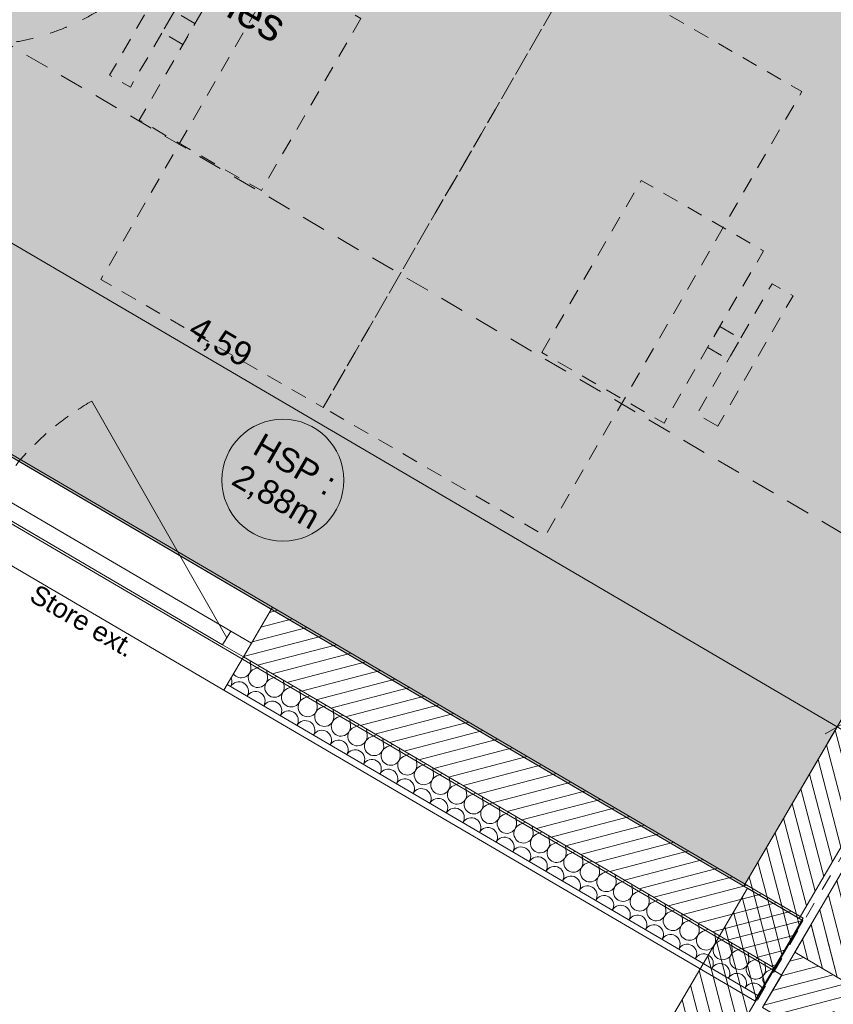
# Model space of a CAD drawing. Header units: millimetres. Extents: x -88005 to 44322, y -15680 to 22509.
# Tile 89 of 95: x -58741 to -56204, y -3230 to -159. Entities that reach past the tile are written whole.
import ezdxf
from ezdxf.enums import TextEntityAlignment as Align

# ---------------------------------------------------------------- set-up
doc = ezdxf.new("R2010")
doc.units = ezdxf.units.MM
doc.header["$MEASUREMENT"] = 0
for name, pattern in [('! FIN Pointille', [87.5, 50, -37.5]), ('! STR Pointille', [87.5, 50, -37.5]), ('TIRET 2', [100, 50, -50]), ('Tirets moyens', [110, 55, -55]), ('Tirets petits', [125, 75, -50]), ('Wipeout_Contour', [1000, 0, -1000])]:
    doc.linetypes.add(name, pattern=pattern)
for name, color, linetype in [('01-STR_Dalles.ARCHI', 7, 'Continuous'), ('01-STR_Murs extérieurs.ARCHI', 7, 'Continuous'), ('01-STR_Murs.ARCHI', 7, 'Continuous'), ('03-SURFACE _ Utile.ARCHI', 7, 'Continuous'), ('04-SOE_Faux Plafond.ARCHI', 7, 'Continuous'), ('04-SOE_Revetement de sol.ARCHI', 7, 'Continuous'), ('05-INF _ COTATIONS.ARCHI', 7, 'Continuous'), ('05-INF _ DESSIN PMR', 7, 'Continuous'), ('05-INF _ Sécurité CF.ARCHI', 7, 'Continuous'), ('06-REP _ EQUIP MOBI _ hors marché.ARCHI', 7, 'Continuous'), ('Fenêtres Archicad', 7, 'Continuous'), ('Marques de fenêtre Archicad', 7, 'Continuous'), ('Marques de Zone Archicad', 7, 'Continuous')]:
    doc.layers.add(name, color=color, linetype=linetype)
doc.styles.add('STYLE_GENERE_1', font='arial.ttf')
doc.styles.add('STYLE_GENERE_2', font='arial.ttf')
doc.styles.add('STYLE_GENERE_3', font='arial.ttf')
doc.dimstyles.new('STYLE_GENERE__1', dxfattribs={"dimtxt": 75, "dimasz": 57, "dimexe": 0.18, "dimexo": 50, "dimgap": 0, "dimtad": 1, "dimlfac": 0.001, "dimzin": 0, "dimdsep": 46, "dimtxsty": 'STYLE_GENERE_2', "dimblk": 'ARROWHEAD_2', "dimblk1": 'ARROWHEAD_2', "dimblk2": 'ARROWHEAD_2', "dimcen": 0.09, "dimclrd": 256, "dimclre": 256, "dimclrt": 256, "dimazin": 0, "dimtfac": 1, "dimtdec": 4, "dimtmove": 0, "dimatfit": 3, "dimfxl": 0, "dimtolj": 1, "dimtzin": 0, "dimarcsym": 0})
pattern_1 = [(284.63628, (0, 0), (36.2831, 9.475577), [])]

# ---------------------------------------------------------------- blocks, each defined once
blk = doc.blocks.new('Dalle_1_1', base_point=(-84155.7, 6633.9))
at = {"layer": '01-STR_Dalles.ARCHI', "color": 7, "linetype": 'Continuous', "lineweight": 5, "flags": 128}
blk.add_lwpolyline([(-84155.7, 6633.9), (-75956.2, 1829.5), (-73116, 6676.7), (-56364.7, -3138.8), (-56424.3, -3240.4), (-54212.9, -4535.3), (-54718.1, -5397.4), (-55843.5, -4747.6), (-56513.2, -5890.7), (-48480.7, -10547.9), (-47322.3, -8572.5), (-44957.7, -9958.1), (-46212.6, -12099.7), (-45953.7, -12251.4), (-45754.6, -11911.6), (-44171.3, -12824.9), (-42580.5, -10107), (-41297.9, -10833.8), (-37012.7, -3648.8), (-76447, 19584.6)], close=True, dxfattribs=at)
blk = doc.blocks.new('Vérif R__21_1', base_point=(-58144.6, 820.2))
at = {"layer": '03-SURFACE _ Utile.ARCHI', "linetype": 'Continuous', "lineweight": 0, "true_color": 0xefc4b4}
blk.add_hatch(color=254, dxfattribs=at).paths.add_polyline_path([(-60445.9, -538.7), (-56482.4, -2861.1), (-54812, -10.2), (-58775, 2313)])
at = {"layer": 'Marques de Zone Archicad', "color": 7, "lineweight": 5, "insert": (-58993.2, 254.1), "char_height": 100, "attachment_point": 1, "rotation": 329.9997, "style": 'STYLE_GENERE_2'}
blk.add_mtext('\\A1;{\\pql;\\pt0,3300;\\fArial|b0|i0|c0|p0;\\W1.000000;2,60\\fArial|b0|i0|c0|p0;\\W1.000000;\\A1{\\H.66x;\\S^  ;}\\fArial|b0|i0|c0|p0;\\W1.000000; m\\fArial|b0|i0|c0|p0;\\W1.000000;\\A1{\\H.66x;\\S^  ;}}', dxfattribs=at)
at = {"layer": 'Marques de Zone Archicad', "color": 7, "lineweight": 5}
for tag, height, style, p in [('ROOM_NAME', 125, 'STYLE_GENERE_3', (-58982.8, 1198.6)), ('measuredAreaCode', 100, 'STYLE_GENERE_2', (-59100.7, 1000.2)), ('DUMMY_861', 125, 'STYLE_GENERE_3', (-58504.3, 950.9)), ('DUMMY_862', 100, 'STYLE_GENERE_2', (-59198.9, 830.1)), ('DUMMY_864', 100, 'STYLE_GENERE_2', (-59297.1, 659.9)), ('DUMMY_863', 100, 'STYLE_GENERE_2', (-58928.3, 673.8)), ('ceilingHeightCode', 100, 'STYLE_GENERE_2', (-59395.3, 489.8)), ('DUMMY_865', 100, 'STYLE_GENERE_2', (-58960.5, 465.6))]:
    blk.add_attdef(tag, text='', height=height, rotation=329.9997, dxfattribs=dict(at, style=style)).set_placement(p, align=Align.TOP_LEFT)
blk = doc.blocks.new('Dalle_20_1', base_point=(-67247.7, 7280))
at = {"layer": '04-SOE_Revetement de sol.ARCHI', "color": 7, "linetype": 'Continuous', "lineweight": 5, "flags": 128}
blk.add_lwpolyline([(-67247.7, 7280), (-54811.9, -10), (-56482.4, -2861.1), (-68919.6, 4426.4)], close=True, dxfattribs=at)
blk = doc.blocks.new('Dalle_25_1', base_point=(-67247.7, 7280))
at = {"layer": '04-SOE_Faux Plafond.ARCHI', "color": 252, "linetype": 'Tirets petits', "lineweight": 5, "flags": 128}
blk.add_lwpolyline([(-67247.7, 7280), (-68360.3, 5382.1), (-55913.2, -1914.6), (-54812, -9.9)], close=True, dxfattribs=at)
blk = doc.blocks.new('*X137')
at = {"layer": '01-STR_Murs extérieurs.ARCHI', "color": 7, "linetype": 'Continuous', "lineweight": 5}
for p, q in [((-58020.4, -2178.3), (-58022.6, -2159.1)), ((-58010, -2184.3), (-57992.2, -2176.9)), ((-57968.6, -2208.6), (-57970.8, -2189.4)), ((-57958.2, -2214.7), (-57940.4, -2207.2)), ((-57916.8, -2238.9), (-57919, -2219.7)), ((-57906.5, -2245), (-57888.7, -2237.5)), ((-57865.1, -2269.2), (-57867.2, -2250.1)), ((-57854.7, -2275.3), (-57836.9, -2267.8)), ((-57813.3, -2299.6), (-57815.5, -2280.4)), ((-57802.9, -2305.6), (-57785.1, -2298.1)), ((-57761.5, -2329.9), (-57763.7, -2310.7)), ((-57751.1, -2335.9), (-57733.3, -2328.5)), ((-57709.7, -2360.2), (-57711.9, -2341)), ((-57699.4, -2366.3), (-57681.6, -2358.8)), ((-57658, -2390.5), (-57660.1, -2371.3)), ((-57647.6, -2396.6), (-57629.8, -2389.1)), ((-57606.2, -2420.8), (-57608.4, -2401.7)), ((-57595.8, -2426.9), (-57578, -2419.4)), ((-57554.4, -2451.2), (-57556.6, -2432)), ((-57544, -2457.2), (-57526.2, -2449.8)), ((-57502.6, -2481.5), (-57504.8, -2462.3)), ((-57492.3, -2487.6), (-57474.5, -2480.1)), ((-57450.9, -2511.8), (-57453, -2492.6)), ((-57440.5, -2517.9), (-57422.7, -2510.4)), ((-57399.1, -2542.1), (-57401.3, -2522.9)), ((-57388.7, -2548.2), (-57370.9, -2540.7)), ((-57347.3, -2572.4), (-57349.5, -2553.3)), ((-57336.9, -2578.5), (-57319.1, -2571)), ((-57295.5, -2602.8), (-57297.7, -2583.6)), ((-57285.2, -2608.8), (-57267.4, -2601.4)), ((-57243.8, -2633.1), (-57245.9, -2613.9)), ((-57233.4, -2639.2), (-57215.6, -2631.7)), ((-57192, -2663.4), (-57194.2, -2644.2)), ((-57181.6, -2669.5), (-57163.8, -2662)), ((-57140.2, -2693.7), (-57142.4, -2674.5)), ((-57129.8, -2699.8), (-57112, -2692.3)), ((-57088.4, -2724.1), (-57090.6, -2704.9)), ((-57078.1, -2730.1), (-57060.3, -2722.6)), ((-57036.7, -2754.4), (-57038.8, -2735.2)), ((-57026.3, -2760.4), (-57008.5, -2753)), ((-56984.9, -2784.7), (-56987.1, -2765.5)), ((-56974.5, -2790.8), (-56956.7, -2783.3)), ((-56933.1, -2815), (-56935.3, -2795.8)), ((-56922.7, -2821.1), (-56904.9, -2813.6)), ((-56881.3, -2845.3), (-56883.5, -2826.1)), ((-56871, -2851.4), (-56853.2, -2843.9)), ((-56829.6, -2875.7), (-56831.7, -2856.5)), ((-56819.2, -2881.7), (-56801.4, -2874.2)), ((-56777.8, -2906), (-56780, -2886.8)), ((-56767.4, -2912), (-56749.6, -2904.6)), ((-56726, -2936.3), (-56728.2, -2917.1)), ((-56715.6, -2942.4), (-56697.8, -2934.9)), ((-56674.2, -2966.6), (-56676.4, -2947.4)), ((-56663.9, -2972.7), (-56646.1, -2965.2)), ((-56622.5, -2996.9), (-56624.6, -2977.7)), ((-56612.1, -3003), (-56594.3, -2995.5)), ((-56570.7, -3027.3), (-56572.9, -3008.1)), ((-56560.3, -3033.3), (-56542.5, -3025.8)), ((-56518.9, -3057.6), (-56521.1, -3038.4)), ((-56508.5, -3063.6), (-56490.7, -3056.2)), ((-56467.1, -3087.9), (-56469.3, -3068.7)), ((-56456.8, -3094), (-56439, -3086.5)), ((-56415.4, -3118.2), (-56417.5, -3099)), ((-56405, -3124.3), (-56389, -3117.6))]:
    blk.add_line(p, q, dxfattribs=at)
for centre, start, end in [((-58050.2, -2181.7), 215.8965, 6.5156), ((-57998.4, -2212), 112.7758, 6.5156), ((-58109.4, -2223.5), 328.6008, 22.9714), ((-58057.6, -2253.8), 59.6457, 150.6906), ((-58057.6, -2253.8), 328.6008, 59.6457), ((-57946.6, -2242.3), 112.7758, 6.5156), ((-58005.9, -2284.1), 59.6457, 150.6906), ((-58005.9, -2284.1), 328.6008, 59.6457), ((-57894.9, -2272.6), 112.7758, 6.5156), ((-57954.1, -2314.4), 59.6457, 150.6906), ((-57954.1, -2314.4), 328.6008, 59.6457), ((-57843.1, -2303), 112.7758, 6.5156), ((-57902.3, -2344.8), 59.6457, 150.6906), ((-57902.3, -2344.8), 328.6008, 59.6457), ((-57791.3, -2333.3), 112.7758, 6.5156), ((-57850.5, -2375.1), 59.6457, 150.6906), ((-57850.5, -2375.1), 328.6008, 59.6457), ((-57739.5, -2363.6), 112.7758, 6.5156), ((-57798.8, -2405.4), 59.6457, 150.6906), ((-57798.8, -2405.4), 328.6008, 59.6457), ((-57687.8, -2393.9), 112.7758, 6.5156), ((-57747, -2435.7), 59.6457, 150.6906), ((-57747, -2435.7), 328.6008, 59.6457), ((-57636, -2424.3), 112.7758, 6.5156), ((-57695.2, -2466), 59.6457, 150.6906), ((-57695.2, -2466), 328.6008, 59.6457), ((-57584.2, -2454.6), 112.7758, 6.5156), ((-57643.4, -2496.4), 59.6457, 150.6906), ((-57643.4, -2496.4), 328.6008, 59.6457), ((-57532.4, -2484.9), 112.7758, 6.5156), ((-57480.7, -2515.2), 112.7758, 6.5156), ((-57591.7, -2526.7), 59.6457, 150.6906), ((-57591.7, -2526.7), 328.6008, 59.6457), ((-57428.9, -2545.5), 112.7758, 6.5156), ((-57539.9, -2557), 59.6457, 150.6906), ((-57539.9, -2557), 328.6008, 59.6457), ((-57377.1, -2575.9), 112.7758, 6.5156), ((-57488.1, -2587.3), 59.6457, 150.6906), ((-57488.1, -2587.3), 328.6008, 59.6457), ((-57325.3, -2606.2), 112.7758, 6.5156), ((-57436.3, -2617.6), 59.6457, 150.6906), ((-57436.3, -2617.6), 328.6008, 59.6457), ((-57273.6, -2636.5), 112.7758, 6.5156), ((-57384.6, -2648), 59.6457, 150.6906), ((-57384.6, -2648), 328.6008, 59.6457), ((-57221.8, -2666.8), 112.7758, 6.5156), ((-57332.8, -2678.3), 59.6457, 150.6906), ((-57332.8, -2678.3), 328.6009, 59.6457), ((-57170, -2697.1), 112.7758, 6.5156), ((-57281, -2708.6), 59.6457, 150.6906), ((-57281, -2708.6), 328.6009, 59.6457), ((-57118.2, -2727.5), 112.7758, 6.5156), ((-57229.2, -2738.9), 59.6457, 150.6906), ((-57229.2, -2738.9), 328.6009, 59.6457), ((-57066.5, -2757.8), 112.7758, 6.5156), ((-57177.5, -2769.2), 59.6457, 150.6906), ((-57177.5, -2769.2), 328.6009, 59.6457), ((-57014.7, -2788.1), 112.7758, 6.5156), ((-57125.7, -2799.6), 59.6457, 150.6906), ((-57125.7, -2799.6), 328.6009, 59.6457), ((-56962.9, -2818.4), 112.7758, 6.5156), ((-57073.9, -2829.9), 59.6457, 150.6906), ((-57073.9, -2829.9), 328.6009, 59.6457), ((-56911.1, -2848.7), 112.7758, 6.5156), ((-57022.1, -2860.2), 59.6457, 150.6906), ((-57022.1, -2860.2), 328.6009, 59.6457), ((-56859.4, -2879.1), 112.7758, 6.5156), ((-56970.4, -2890.5), 59.6457, 150.6906), ((-56970.4, -2890.5), 328.6009, 59.6457), ((-56807.6, -2909.4), 112.7758, 6.5156), ((-56918.6, -2920.9), 59.6457, 150.6906), ((-56918.6, -2920.9), 328.6009, 59.6457), ((-56755.8, -2939.7), 112.7758, 6.5156), ((-56866.8, -2951.2), 59.6457, 150.6906), ((-56866.8, -2951.2), 328.6009, 59.6457), ((-56704, -2970), 112.7758, 6.5156), ((-56815, -2981.5), 59.6457, 150.6906), ((-56815, -2981.5), 328.6009, 59.6457), ((-56652.3, -3000.3), 112.7758, 6.5156), ((-56763.3, -3011.8), 59.6457, 150.6906), ((-56763.3, -3011.8), 328.6009, 59.6457), ((-56600.5, -3030.7), 112.7758, 6.5156), ((-56711.5, -3042.1), 59.6457, 150.6906), ((-56711.5, -3042.1), 328.6009, 59.6457), ((-56548.7, -3061), 112.7758, 6.5156), ((-56659.7, -3072.5), 59.6457, 150.6906), ((-56659.7, -3072.5), 328.6009, 59.6457), ((-56496.9, -3091.3), 112.7758, 6.5156), ((-56607.9, -3102.8), 59.6457, 150.6906), ((-56607.9, -3102.8), 328.6009, 59.6457), ((-56445.2, -3121.6), 112.7758, 6.5156), ((-56556.2, -3133.1), 59.6457, 150.6906), ((-56556.2, -3133.1), 328.6009, 59.6457), ((-56393.4, -3151.9), 112.7758, 212.6497), ((-56504.4, -3163.4), 59.6457, 150.6906), ((-56504.4, -3163.4), 328.6009, 59.6457), ((-56452.6, -3193.7), 59.6457, 150.6906), ((-56452.6, -3193.7), 26.5478, 59.6457)]:
    blk.add_arc(centre, 30, start, end, dxfattribs=at)
blk = doc.blocks.new('Fenêtre 27')
at = {"layer": 'Fenêtres Archicad', "color": 8, "linetype": 'Continuous', "lineweight": 5}
blk.add_line((425, -25), (-311.1, 400), dxfattribs=at)
at = {"layer": 'Fenêtres Archicad', "color": 7, "linetype": 'Continuous', "lineweight": 5}
for p, q in [((-500, 130), (500, 130)), ((-500, 130), (-500, 0)), ((500, 130), (500, 0)), ((-500, 0), (-425, 0)), ((-500, 0), (-500, -50)), ((-500, 0), (-500, -50)), ((-425, 0), (-425, -50)), ((-425, 0), (425, 0)), ((425, -50), (425, 0)), ((425, 0), (500, 0)), ((500, 0), (500, -50)), ((500, 0), (500, -50)), ((-425, -50), (-500, -50)), ((-500, -50), (-500, -150)), ((425, -50), (-425, -50)), ((500, -50), (425, -50)), ((500, -50), (500, -150)), ((-500, -150), (-500, -170)), ((500, -150), (500, -170)), ((-500, -170), (500, -170))]:
    blk.add_line(p, q, dxfattribs=at)
at = {"layer": 'Fenêtres Archicad', "color": 8, "linetype": '! FIN Pointille', "lineweight": 5}
blk.add_arc((425, -25), 850, 150, 180, dxfattribs=at)
blk = doc.blocks.new('Marque fenêtre 27')
at = {"layer": 'Marques de fenêtre Archicad', "color": 8, "lineweight": 5, "style": 'STYLE_GENERE_1'}
blk.add_attdef('DUMMY_233', text='', height=60, dxfattribs=at).set_placement((-221.8, -505.7), align=Align.TOP_RIGHT)
blk.add_attdef('strCust1Value', text='', height=60, dxfattribs=at).set_placement((-176.1, -519.4), align=Align.TOP_LEFT)
blk = doc.blocks.new('Mur_8_1', base_point=(-73283, 6986.4))
at = {"layer": '01-STR_Murs extérieurs.ARCHI', "linetype": 'Continuous', "lineweight": 0, "true_color": 0x000000}
h = blk.add_hatch(dxfattribs=at)
h.set_pattern_fill('Hachure_simple_0001', color=18, style=0, pattern_type=2)
h.set_pattern_definition([(14.645724, (0, 0), (-9.481558, 36.281539), [])])
h.paths.add_polyline_path([(-57952.7, -1991.4), (-58043.7, -2146.7), (-56388.2, -3116.2), (-56297.3, -2960.9)])
at = {"layer": '01-STR_Murs extérieurs.ARCHI', "color": 7, "linetype": 'Continuous', "lineweight": 5}
for p, q in [((-57952.7, -1991.4), (-58018.4, -2103.6)), ((-58018.4, -2103.6), (-58043.7, -2146.7)), ((-58043.7, -2146.7), (-58094.2, -2233)), ((-58043.7, -2146.7), (-56388.2, -3116.2)), ((-58094.2, -2233), (-58104.3, -2250.3)), ((-58094.2, -2233), (-56438.8, -3202.5))]:
    blk.add_line(p, q, dxfattribs=at)
at = {"layer": '01-STR_Murs extérieurs.ARCHI', "color": 7, "linetype": 'Continuous', "lineweight": 5, "flags": 128}
for points in [[(-56297.3, -2960.9), (-57952.7, -1991.4)], [(-58104.3, -2250.3), (-56448.9, -3219.7)], [(-56388.2, -3116.2), (-56297.3, -2960.9)], [(-56438.8, -3202.5), (-56388.2, -3116.2)], [(-56448.9, -3219.7), (-56438.8, -3202.5)]]:
    blk.add_lwpolyline(points, dxfattribs=at)
at = {"layer": '01-STR_Murs extérieurs.ARCHI', "color": 7, "lineweight": 5}
blk.add_blockref('*X137', (0, 0), dxfattribs=at)
at = {"layer": 'Fenêtres Archicad', "color": 7, "linetype": 'Continuous', "lineweight": 5, "zscale": 1000, "rotation": 329.6457243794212}
blk.add_blockref('Fenêtre 27', (-58449.9, -1850.9), dxfattribs=at)
at = {"layer": 'Marques de fenêtre Archicad', "color": 8, "lineweight": 5}
ref = blk.add_blockref('Marque fenêtre 27', (-58384.2, -1738.7), dxfattribs=dict(at, rotation=329.6457243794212))
ref.add_attrib('strCust1Value', 'Store ext.', dxfattribs={"color": 8, "lineweight": 5, "height": 60, "rotation": 329.6457, "style": 'STYLE_GENERE_1'}).set_placement((-58684.9, -1917.4), align=Align.TOP_LEFT)
blk = doc.blocks.new('Mur_15_1', base_point=(-76473.4, 21792.4))
at = {"color": 254, "linetype": 'Wipeout_Contour', "lineweight": 0, "ltscale": 230835.710777}
blk.add_wipeout([(-35837, -1339.5), (-76325.3, 22030.1), (-76473.4, 21792.4), (-35980.1, -1580.2)], dxfattribs=at).dxf.layer = '01-STR_Murs extérieurs.ARCHI'
blk = doc.blocks.new('Mur_34_1', base_point=(-51737.9, 4758.9))
at = {"layer": '01-STR_Murs.ARCHI', "linetype": 'Continuous', "lineweight": 0, "true_color": 0x000000}
h = blk.add_hatch(dxfattribs=at)
h.set_pattern_fill('Hachure_simple_0001', color=18, style=0, pattern_type=2)
h.set_pattern_definition(pattern_1)
h.paths.add_polyline_path([(-56323.2, -3067.8), (-56150.6, -3168.9), (-54392.9, -168.7), (-54565.5, -67.6)])
h = blk.add_hatch(dxfattribs=at)
h.set_pattern_fill('Hachure_simple_0001', color=18, style=0, pattern_type=2)
h.set_pattern_definition(pattern_1)
h.paths.add_polyline_path([(-56106.6, -3093.8), (-56279.2, -2992.7), (-56323.2, -3067.8), (-56150.6, -3168.9)])
h = blk.add_hatch(dxfattribs=at)
h.set_pattern_fill('Hachure_simple_0001', color=18, style=0, pattern_type=2)
h.set_pattern_definition(pattern_1)
h.paths.add_polyline_path([(-56279.2, -2992.7), (-56106.6, -3093.8), (-56100, -3082.6), (-56272.7, -2981.5)])
at = {"layer": '01-STR_Murs extérieurs.ARCHI', "color": 7, "linetype": 'Continuous', "lineweight": 5}
blk.add_point((-56272.7, -2981.5), dxfattribs=at)
at = {"layer": '01-STR_Murs.ARCHI', "color": 7, "linetype": 'Continuous', "lineweight": 5, "flags": 128}
for points in [[(-54565.5, -67.6), (-56323.2, -3067.8)], [(-56323.2, -3067.8), (-56150.6, -3168.9)]]:
    blk.add_lwpolyline(points, dxfattribs=at)
blk = doc.blocks.new('Mur_41_1', base_point=(-50886, -6136))
at = {"layer": '01-STR_Murs extérieurs.ARCHI', "linetype": 'Continuous', "lineweight": 0, "true_color": 0x000000}
h = blk.add_hatch(dxfattribs=at)
h.set_pattern_fill('Hachure_simple_0001', color=18, style=0, pattern_type=2)
h.set_pattern_definition([(194.645724, (0, 0), (-9.481558, 36.28154), [])])
h.paths.add_polyline_path([(-56150.6, -3168.9), (-56323.2, -3067.8), (-56424.3, -3240.4), (-56251.7, -3341.4)])
at = {"layer": '01-STR_Murs extérieurs.ARCHI', "color": 7, "linetype": 'Continuous', "lineweight": 5, "flags": 128}
blk.add_lwpolyline([(-56272.7, -2981.5), (-56424.3, -3240.4)], dxfattribs=at)
at = {"layer": '01-STR_Murs extérieurs.ARCHI', "color": 7, "linetype": 'Continuous', "lineweight": 5}
blk.add_point((-56272.7, -2981.5), dxfattribs=at)
blk = doc.blocks.new('Mur_59_1', base_point=(-51773.5, 4779.8))
at = {"layer": '01-STR_Murs.ARCHI', "linetype": 'Continuous', "lineweight": 0, "true_color": 0x000000}
h = blk.add_hatch(dxfattribs=at)
h.set_pattern_fill('Hachure_simple_0001', color=18, style=0, pattern_type=2)
h.set_pattern_definition([(284.63243, (0, 0), (36.283738, 9.473138), [])])
h.paths.add_polyline_path([(-54601.5, -46.7), (-54774.1, 54.5), (-56482.4, -2861.1), (-56309.8, -2962.2)])
at = {"layer": '01-STR_Murs.ARCHI', "color": 7, "linetype": 'Continuous', "lineweight": 5, "flags": 128}
for points in [[(-54774.1, 54.5), (-56482.4, -2861.1)], [(-56309.8, -2962.2), (-54601.5, -46.7)], [(-56482.4, -2861.1), (-56309.8, -2962.2)]]:
    blk.add_lwpolyline(points, dxfattribs=at)
blk = doc.blocks.new('Mur_97_1', base_point=(-56298.6, -2968.8))
at = {"layer": '01-STR_Murs extérieurs.ARCHI', "linetype": 'Continuous', "lineweight": 0, "true_color": 0x000000}
h = blk.add_hatch(dxfattribs=at)
h.set_pattern_fill('Hachure_simple_0001', color=18, style=0, pattern_type=2)
h.set_pattern_definition([(284.63202, (0, 0), (36.283806, 9.47288), [])])
h.paths.add_polyline_path([(-56471.1, -2867.7), (-57804, -5142.4), (-57630.9, -5242.6), (-56298.6, -2968.8)])
at = {"layer": '01-STR_Murs extérieurs.ARCHI', "color": 7, "linetype": 'Continuous', "lineweight": 5, "flags": 128}
for points in [[(-56471.1, -2867.7), (-57804, -5142.4)], [(-56471.1, -2867.7), (-56298.6, -2968.8)], [(-57630.9, -5242.6), (-56298.6, -2968.8)]]:
    blk.add_lwpolyline(points, dxfattribs=at)
blk = doc.blocks.new('Poste de travail de bureau unique 27[71]_1', base_point=(-56995, 16.8))
at = {"layer": '06-REP _ EQUIP MOBI _ hors marché.ARCHI', "color": 252, "linetype": '! STR Pointille', "lineweight": 5, "flags": 128}
for points in [[(-56995, 16.8), (-57795, -1368.8), (-58487.8, -968.8), (-57687.8, 416.8)], [(-58225.8, 75), (-58160.9, 37.5), (-58395.9, -369.5), (-58460.8, -332)], [(-57677.4, -155.1), (-57987.4, -692), (-58368.4, -472), (-58058.4, 64.9)], [(-58232.2, -236), (-58297.1, -198.5), (-58259.6, -133.5), (-58194.7, -171)]]:
    blk.add_lwpolyline(points, close=True, dxfattribs=at)
blk = doc.blocks.new('Poste de travail de bureau unique 27[73]_1', base_point=(-57795, -1368.8))
at = {"layer": '06-REP _ EQUIP MOBI _ hors marché.ARCHI', "color": 252, "linetype": '! STR Pointille', "lineweight": 5, "flags": 128}
for points in [[(-57795, -1368.8), (-56995, 16.8), (-56302.2, -383.2), (-57102.2, -1768.8)], [(-57112.7, -1197), (-56802.7, -660.1), (-56421.6, -880.1), (-56731.6, -1417)], [(-56564.2, -1427), (-56629.2, -1389.5), (-56394.2, -982.5), (-56329.2, -1020)], [(-56557.9, -1116), (-56492.9, -1153.6), (-56530.4, -1218.5), (-56595.4, -1181)]]:
    blk.add_lwpolyline(points, close=True, dxfattribs=at)
blk = doc.blocks.new('*D656')
at = {"layer": '05-INF _ COTATIONS.ARCHI', "color": 251, "linetype": 'Continuous', "lineweight": 5, "true_color": 0x666666}
for p, q in [((-60126.9, 5.8), (-60183.7, -91.2)), ((-60155.3, -42.7), (-60220, -4.8)), ((-60193, -64.1), (-60117.7, -21.3)), ((-56191.8, -2365.1), (-60155.3, -42.7)), ((-56163.3, -2316.6), (-56220.2, -2413.6)), ((-56229.4, -2386.5), (-56154.1, -2343.7)), ((-56160.1, -2383.6), (-56191.8, -2365.1))]:
    blk.add_line(p, q, dxfattribs=at)
at = {"layer": '05-INF _ COTATIONS.ARCHI', "color": 251, "lineweight": 5, "true_color": 0x666666, "char_height": 75, "attachment_point": 7, "rotation": 329.632, "style": 'STYLE_GENERE_2'}
for s, insert in [('\\A1;{\\pql;\\fArial|b0|i0|c0|p0;\\W1.000000;8}', (-60129, -40.7)), ('\\A1;{\\pql;\\fArial|b0|i0|c0|p0;\\W1.000000;4,59}', (-58227.6, -1154.8))]:
    blk.add_mtext(s, dxfattribs=dict(at, insert=insert))
blk = doc.blocks.new('ARROWHEAD_2')
at = {"color": 0, "linetype": 'Continuous', "lineweight": 0}
for p, q in [((-0.378, -0.655), (0.378, 0.655)), ((0, 0), (-1, 0))]:
    blk.add_line(p, q, dxfattribs=at)

msp = doc.modelspace()

# ---------------------------------------------------------------- linework, layer by layer
at = {"layer": '03-SURFACE _ Utile.ARCHI', "color": 254, "linetype": 'Continuous', "lineweight": 0, "true_color": 0xefc4b4, "flags": 128}
msp.add_lwpolyline([(-60445.936, -538.676), (-56482.386, -2861.1), (-54811.964, -10.195), (-58775.011, 2312.998)], close=True, dxfattribs=at)

# ---------------------------------------------------------------- block references
at = {"layer": '01-STR_Dalles.ARCHI', "color": 7, "linetype": 'Continuous', "lineweight": 5}
msp.add_blockref('Dalle_1_1', (-84155.659, 6633.886), dxfattribs=at)
at = {"layer": '01-STR_Murs extérieurs.ARCHI', "color": 7, "lineweight": 5}
for name, p in [('Mur_8_1', (-73283.017, 6986.394)), ('Mur_97_1', (-56298.587, -2968.796)), ('Mur_41_1', (-50886.039, -6136.013))]:
    msp.add_blockref(name, p, dxfattribs=at)
at = {"layer": '03-SURFACE _ Utile.ARCHI', "color": 7, "linetype": 'Continuous', "lineweight": 5}
ref = msp.add_blockref('Vérif R__21_1', (-58144.609, 820.169), dxfattribs=at)
ref.add_attrib('DUMMY_865', 'Dalles démontables', dxfattribs={"layer": 'Marques de Zone Archicad', "color": 7, "lineweight": 5, "height": 100, "rotation": 329.999715, "style": 'STYLE_GENERE_2'}).set_placement((-58960.486, 465.576), align=Align.TOP_LEFT)
at = {"layer": '04-SOE_Faux Plafond.ARCHI', "color": 252, "linetype": 'Tirets petits', "lineweight": 5}
msp.add_blockref('Dalle_25_1', (-67247.689, 7280.006), dxfattribs=at)
at = {"layer": '04-SOE_Revetement de sol.ARCHI', "color": 7, "linetype": 'Continuous', "lineweight": 5}
msp.add_blockref('Dalle_20_1', (-67247.696, 7280.01), dxfattribs=at)

# ---------------------------------------------------------------- next in the draw order: block references
at = {"layer": '01-STR_Murs extérieurs.ARCHI', "color": 7, "lineweight": 5}
msp.add_blockref('Mur_15_1', (-76473.433, 21792.382), dxfattribs=at)

# ---------------------------------------------------------------- next in the draw order: linework, layer by layer
at = {"layer": '05-INF _ COTATIONS.ARCHI', "color": 7, "linetype": 'Continuous', "lineweight": 5}
msp.add_circle((-57920.481, -1595.373), 190.218, dxfattribs=at)
at = {"layer": '05-INF _ DESSIN PMR', "color": 7, "linetype": 'Tirets moyens', "lineweight": 5}
msp.add_circle((-58885.428, 509.972), 750, dxfattribs=at)
at = {"layer": '05-INF _ Sécurité CF.ARCHI', "color": 1, "linetype": 'TIRET 2', "lineweight": 15, "flags": 128}
msp.add_lwpolyline([(-58410.997, -6582.125), (-49648.607, 8381.566)], dxfattribs=at)

# ---------------------------------------------------------------- next in the draw order: block references
at = {"layer": '01-STR_Murs.ARCHI', "color": 7, "lineweight": 5}
for name, p in [('Mur_59_1', (-51773.504, 4779.8)), ('Mur_34_1', (-51737.906, 4758.945))]:
    msp.add_blockref(name, p, dxfattribs=at)
at = {"layer": '06-REP _ EQUIP MOBI _ hors marché.ARCHI', "color": 252, "linetype": '! STR Pointille', "lineweight": 5}
for name, p in [('Poste de travail de bureau unique 27[71]_1', (-56995.023, 16.797)), ('Poste de travail de bureau unique 27[73]_1', (-57795.03, -1368.84))]:
    msp.add_blockref(name, p, dxfattribs=at)

# ---------------------------------------------------------------- next in the draw order: texts
at = {"layer": '05-INF _ COTATIONS.ARCHI', "color": 7, "linetype": 'Continuous', "lineweight": 5, "insert": (-57914.879, -1602.068), "char_height": 75, "attachment_point": 5, "rotation": 330.00011, "line_spacing_factor": 0.929581, "style": 'STYLE_GENERE_2'}
msp.add_mtext('\\A1;{\\pqc;\\fArial|b0|i0|c0|p0;\\W1.000000;HSP :\\P\\pqc;\\fArial|b0|i0|c0|p0;\\W1.000000;2,88m}', dxfattribs=at)

# ---------------------------------------------------------------- next in the draw order: dimensions: what is measured, and where the dimension line sits
at = {"layer": '05-INF _ COTATIONS.ARCHI', "color": 251, "linetype": 'Continuous', "lineweight": 5, "true_color": 0x666666}
dim = msp.add_linear_dim(base=(-60155.313, -42.685), p1=(-56191.766, -2365.107), p2=(-59610.428, 887.239), angle=149.63202, dimstyle='STYLE_GENERE__1', dxfattribs=at)
dim.commit()
dim.dimension.update_dxf_attribs({"geometry": '*D656', "text_midpoint": (-58124.91, -1171.542), "dimtype": 160, "text_rotation": 329.63202})

doc.saveas('drawing.dxf')
